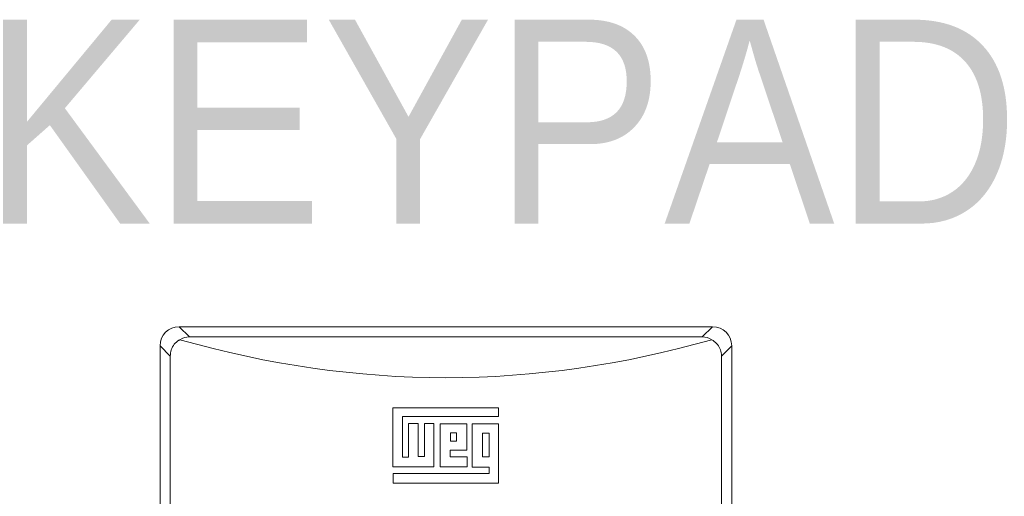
# Model space of a CAD drawing. Header units: inches. Extents: x 2954 to 6480, y 249 to 2776.
# Tile 92 of 105: x 5024 to 5120, y 2106 to 2153. Entities that reach past the tile are written whole.
import ezdxf

# ---------------------------------------------------------------- set-up
doc = ezdxf.new("R2010")
doc.units = ezdxf.units.IN
doc.header["$MEASUREMENT"] = 0
doc.layers.add('LV_PANEL MOUNT', color=7, linetype='Continuous')
doc.styles.get("Standard").update_dxf_attribs({"font": 'arial.ttf'})

# ---------------------------------------------------------------- blocks, each defined once
blk = doc.blocks.new('IHM_SSW07')
at = {"color": 7, "linetype": 'Continuous', "lineweight": 15}
for p, q in [((8355.4, 1725.481), (8354.4, 1726.481)), ((8406.619, 1726.481), (8354.4, 1726.481)), ((8406.619, 1726.481), (8405.619, 1725.481)), ((8352.51, 1724.59), (8353.51, 1723.59)), ((8352.51, 1632.371), (8352.51, 1724.59)), ((8405.619, 1725.481), (8355.4, 1725.481)), ((8407.51, 1723.59), (8408.51, 1724.59)), ((8408.51, 1724.59), (8408.51, 1632.371)), ((8353.51, 1633.371), (8353.51, 1723.59)), ((8407.51, 1723.59), (8407.51, 1633.371)), ((8375.324, 1718.534), (8375.324, 1712.721)), ((8385.679, 1718.534), (8375.324, 1718.534)), ((8385.679, 1717.666), (8385.679, 1718.534)), ((8376.25, 1717.666), (8385.679, 1717.666)), ((8376.25, 1713.675), (8376.25, 1717.666)), ((8376.857, 1716.972), (8376.857, 1713.675)), ((8377.811, 1716.972), (8376.857, 1716.972)), ((8377.811, 1713.733), (8377.811, 1716.972)), ((8378.419, 1716.972), (8378.419, 1713.733)), ((8379.344, 1716.972), (8378.419, 1716.972)), ((8379.344, 1712.721), (8379.344, 1716.972)), ((8379.952, 1716.943), (8379.952, 1712.721)), ((8382.555, 1716.943), (8379.952, 1716.943)), ((8382.555, 1714.369), (8382.555, 1716.943)), ((8383.104, 1716.943), (8383.104, 1712.692)), ((8385.679, 1716.943), (8383.104, 1716.943)), ((8385.679, 1711.13), (8385.679, 1716.943)), ((8381.542, 1716.076), (8380.964, 1716.076)), ((8380.964, 1716.076), (8380.964, 1715.237)), ((8381.542, 1715.237), (8381.542, 1716.076)), ((8384.753, 1716.047), (8384.088, 1716.047)), ((8384.088, 1716.047), (8384.088, 1713.704)), ((8384.753, 1713.704), (8384.753, 1716.047)), ((8380.964, 1715.237), (8381.542, 1715.237)), ((8380.935, 1714.369), (8382.555, 1714.369)), ((8380.935, 1713.704), (8380.935, 1714.369)), ((8376.857, 1713.675), (8376.25, 1713.675)), ((8378.419, 1713.733), (8377.811, 1713.733)), ((8382.584, 1713.704), (8380.935, 1713.704)), ((8382.584, 1712.721), (8382.584, 1713.704)), ((8384.088, 1713.704), (8384.753, 1713.704)), ((8375.324, 1712.721), (8379.344, 1712.721)), ((8375.353, 1712.084), (8375.353, 1711.13)), ((8384.753, 1712.084), (8375.353, 1712.084)), ((8379.952, 1712.721), (8382.584, 1712.721)), ((8383.104, 1712.692), (8384.753, 1712.692)), ((8384.753, 1712.692), (8384.753, 1712.084)), ((8375.353, 1711.13), (8385.679, 1711.13))]:
    blk.add_line(p, q, dxfattribs=at)
for centre, major_axis, ratio, start_param, end_param in [((8354.625, 1724.365), (1.573, -1.573), 0.89882, 2.40943, 3.873755), ((8406.394, 1724.365), (1.573, 1.573), 0.89882, 5.551023, 7.015348), ((8355.847, 1723.143), (-1.391, 2.057), 0.797112, 5.788927, 6.280761), ((8380.51, 2928.439), (0, 1206.959), 0.275, 3.063028, 3.220157), ((8405.173, 1723.143), (1.391, 2.057), 0.797112, 0.002424, 0.494258)]:
    blk.add_ellipse(centre, major_axis=major_axis, ratio=ratio, start_param=start_param, end_param=end_param, dxfattribs=at)
for points, knots in [([(8353.51, 1723.59), (8353.528, 1723.799), (8353.566, 1724.218), (8353.878, 1724.768), (8354.218, 1725.069), (8354.425, 1725.184), (8354.46, 1725.204)], [0, 0, 0, 0, 0.317879, 0.636604, 0.939359, 1, 1, 1, 1]), ([(8406.559, 1725.204), (8406.726, 1725.094), (8407.06, 1724.875), (8407.384, 1724.359), (8407.501, 1723.91), (8407.508, 1723.652), (8407.51, 1723.59)], [0, 0, 0, 0, 0.302686, 0.605642, 0.905463, 1, 1, 1, 1])]:
    blk.add_open_spline(points, degree=3, knots=knots, dxfattribs=at)

msp = doc.modelspace()

# ---------------------------------------------------------------- block references
at = {"layer": 'LV_PANEL MOUNT'}
msp.add_blockref('IHM_SSW07', (-3314.971, 396.516), dxfattribs=at)

# ---------------------------------------------------------------- texts
at = {"layer": 'LV_PANEL MOUNT', "insert": (5121.856, 2153.107), "char_height": 20, "attachment_point": 3}
msp.add_mtext('KEYPAD', dxfattribs=at)
msp.add_mtext('KEYPAD', dxfattribs=at)
msp.add_mtext('KEYPAD', dxfattribs=at)
msp.add_mtext('KEYPAD', dxfattribs=at)
msp.add_mtext('KEYPAD', dxfattribs=at)
msp.add_mtext('KEYPAD', dxfattribs=at)

doc.saveas('drawing.dxf')
